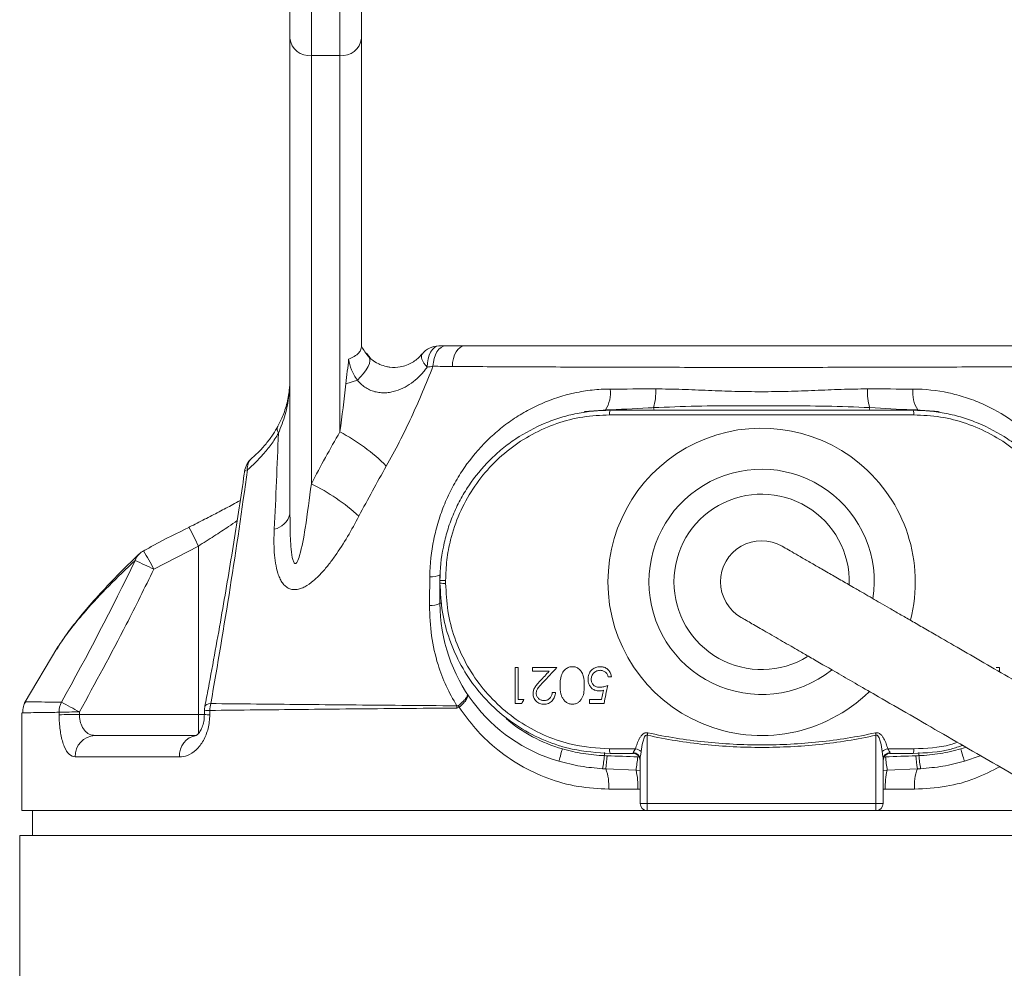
# Model space of a CAD drawing. Header units: millimetres. Extents: x 337 to 688, y 82 to 1036.
# Tile 2 of 5: x 431 to 569, y 515 to 648. Entities that reach past the tile are written whole.
import ezdxf

# ---------------------------------------------------------------- set-up
doc = ezdxf.new("R2010")
doc.units = ezdxf.units.MM

msp = doc.modelspace()

# ---------------------------------------------------------------- linework, layer by layer
at = {"color": 7, "linetype": 'Continuous', "lineweight": 15}
for p, q in [((468.98, 645.49), (468.98, 715.68)), ((478.98, 715.68), (478.98, 645.49)), ((471.98, 713.26), (471.98, 643.07)), ((475.98, 643.07), (475.98, 713.26)), ((468.98, 578.89), (468.98, 645.49)), ((478.98, 645.49), (478.98, 602.29)), ((475.98, 643.07), (471.98, 643.07)), ((471.98, 643.07), (471.98, 583.18)), ((475.98, 590.43), (475.98, 643.07)), ((480.19, 600.77), (479.68, 601.42)), ((476.82, 597.17), (478.42, 597.68)), ((510.15, 593.28), (512.81, 593.49)), ((512.81, 593.49), (513.13, 593.5)), ((556.28, 592.81), (513.69, 592.81)), ((513.78, 593.45), (556.18, 593.45)), ((556.83, 593.5), (557.16, 593.49)), ((557.16, 593.49), (559.81, 593.28)), ((468.98, 578.89), (469, 578.17)), ((456.17, 574.45), (449.94, 571.22)), ((456.17, 574.45), (456.17, 550.9)), ((489.98, 569.65), (489.98, 570.45)), ((489.98, 566.45), (489.98, 569.25)), ((436.51, 560.34), (431.8, 552.45)), ((436.69, 560.57), (436.33, 560.03)), ((436.54, 560.32), (436.35, 560.01)), ((500.5, 557.45), (500.94, 557.45)), ((502.93, 557.45), (506.33, 557.45)), ((505.26, 556.94), (502.93, 556.94)), ((567.8, 557.45), (568.25, 557.45)), ((568.25, 557.45), (568.25, 556.88)), ((513.96, 556.17), (513.51, 556.17)), ((505.69, 553.99), (506.14, 553.99)), ((512.58, 552.97), (512.85, 554.28)), ((431.94, 552.67), (432.01, 552.67)), ((501.42, 552.45), (500.5, 552.45)), ((500.94, 552.97), (501.71, 552.97)), ((510.88, 552.97), (512.58, 552.97)), ((512.93, 552.45), (510.88, 552.45)), ((431.48, 551.12), (431.48, 537.45)), ((457.03, 551.49), (457.02, 550.88)), ((439.53, 550.9), (456.17, 550.9)), ((441.72, 547.95), (455.92, 547.95)), ((518.98, 548), (518.98, 538.45)), ((550.98, 538.45), (550.98, 548)), ((513.69, 546.09), (517.35, 546.09)), ((552.62, 546.09), (556.28, 546.09)), ((453.56, 544.95), (438.94, 544.95)), ((516.98, 545.45), (513.78, 545.45)), ((517.98, 538.45), (517.98, 544.65)), ((551.98, 544.65), (551.98, 538.45)), ((556.18, 545.45), (552.98, 545.45)), ((565.54, 545.1), (563.36, 544.35)), ((513.18, 543.29), (512.73, 543.31)), ((517.41, 543.08), (513.18, 543.29)), ((556.78, 543.29), (552.55, 543.08)), ((557.23, 543.31), (556.78, 543.29)), ((517.67, 540.45), (513.6, 540.45)), ((556.36, 540.45), (552.29, 540.45)), ((518.98, 537.45), (431.48, 537.45)), ((432.98, 537.45), (432.98, 533.95)), ((517.98, 538.45), (518.98, 538.45)), ((518.98, 538.45), (550.98, 538.45)), ((518.98, 537.45), (518.98, 538.45)), ((550.98, 537.45), (518.98, 537.45)), ((550.98, 538.45), (551.98, 538.45)), ((550.98, 537.45), (550.98, 538.45)), ((578.97, 537.45), (550.98, 537.45)), ((431.17, 533.95), (431.17, 422.45)), ((585.02, 533.95), (431.17, 533.95))]:
    msp.add_line(p, q, dxfattribs=at)
at = {"color": 8, "linetype": 'Continuous', "lineweight": 15}
for p, q in [((489.98, 566.45), (490.22, 566.45)), ((456.17, 550.9), (457.02, 550.9)), ((456.17, 550.9), (456.17, 548.19)), ((512.98, 545.14), (512.98, 545.56)), ((556.98, 545.56), (556.98, 545.14)), ((562.86, 546.08), (563.52, 546.28)), ((517.98, 543.07), (517.41, 543.08)), ((552.55, 543.08), (551.98, 543.07)), ((517.98, 540.46), (517.67, 540.45)), ((552.29, 540.45), (551.98, 540.46))]:
    msp.add_line(p, q, dxfattribs=at)
at = {"color": 7, "linetype": 'Continuous', "lineweight": 15, "flags": 128}
for points in [[(488.18, 599.49), (488.21, 600.07), (488.31, 600.63), (488.46, 601.14), (488.66, 601.59), (488.91, 601.96), (489.19, 602.23), (489.49, 602.4), (489.81, 602.45)], [(489, 599.61), (489.05, 600.17), (489.16, 600.71), (489.33, 601.2), (489.56, 601.63), (489.83, 601.98), (490.14, 602.24), (490.47, 602.4), (490.81, 602.45)], [(491.71, 599.59), (491.75, 600.15), (491.86, 600.69), (492.02, 601.19), (492.23, 601.62), (492.49, 601.97), (492.78, 602.24), (493.09, 602.4), (493.41, 602.45)], [(480.03, 600.91), (480.16, 600.69), (480.18, 600.38), (480.1, 600), (479.92, 599.56), (479.65, 599.09), (479.29, 598.6), (478.88, 598.12), (478.42, 597.68)], [(488.18, 599.49), (487.94, 599.78), (487.74, 600.06), (487.58, 600.33), (487.46, 600.58), (487.39, 600.81), (487.37, 601.02), (487.4, 601.19), (487.47, 601.33)], [(518.98, 548), (518.99, 548.05), (519, 548.09), (519.01, 548.13), (519.02, 548.17), (519.03, 548.21), (519.04, 548.25), (519.05, 548.29), (519.06, 548.33)], [(550.98, 548), (550.97, 548.05), (550.96, 548.09), (550.95, 548.13), (550.95, 548.17), (550.94, 548.21), (550.93, 548.25), (550.92, 548.29), (550.91, 548.33)], [(506.61, 544.35), (506.62, 544.38), (506.64, 544.47), (506.69, 544.62), (506.74, 544.82), (506.82, 545.08), (506.9, 545.38), (507, 545.71), (507.11, 546.08)], [(562.86, 546.08), (562.96, 545.71), (563.06, 545.38), (563.15, 545.08), (563.22, 544.82), (563.28, 544.62), (563.32, 544.47), (563.35, 544.38), (563.36, 544.35)]]:
    msp.add_lwpolyline(points, dxfattribs=at)
at = {"color": 8, "linetype": 'Continuous', "lineweight": 15, "flags": 128}
for points in [[(463.03, 585.13), (462.86, 585.08), (462.74, 585.02), (462.66, 584.95), (462.64, 584.89)], [(457.08, 552.02), (457.1, 552.09), (457.2, 552.2), (457.37, 552.29), (457.61, 552.37), (457.9, 552.42)]]:
    msp.add_lwpolyline(points, dxfattribs=at)
at = {"color": 7, "linetype": 'Continuous', "lineweight": 15}
for centre, radius, start, end in [((471.72, 645.81), 2.76, 186.723, 275.4267), ((476.24, 645.81), 2.76, 264.5733, 353.277), ((489.81, 599.45), 3, 90, 141.3178), ((509.4, 595.91), 4.44, 327.1504, 6.6475), ((511.04, 596.16), 9.13, 345.1695, 1.7377), ((558.92, 596.16), 9.13, 178.2623, 194.8305), ((560.56, 595.91), 4.44, 173.3525, 212.8496), ((515.07, 592.93), 1.39, 157.9241, 184.9189), ((554.9, 592.93), 1.39, 355.0811, 22.0759), ((463.44, 566.73), 26.82, 44.8213, 62.1206), ((534.98, 569.45), 21.5, 345.6048, 180), ((465.61, 584.46), 3, 131.7566, 171.7848), ((458.69, 556.51), 29.8, 47.9644, 63.5058), ((466.19, 579.65), 2.89, 281.9434, 344.8436), ((534.98, 569.45), 5.75, 60, 240.087), ((449.32, 571.82), 2.09, 133.9792, 162.9764), ((449.94, 571.16), 3, 118.5885, 133.7329), ((416.79, 503.51), 75.38, 63.914, 66.1127), ((488.77, 572.84), 2.68, 265.2644, 296.836), ((490.6, 512.5), 57.16, 89.8314, 90.6228), ((490.6, 626.4), 57.16, 269.3772, 270.1686), ((534.98, 569.45), 21.5, 180, 314.3545), ((488.74, 568.8), 2.66, 265.0448, 297.893), ((512.98, 566.45), 23, 180, 253.9123), ((439.8, 551.21), 3.12, 153.2439, 180.1332), ((398.89, 479.17), 82.74, 60.5858, 62.5661), ((439.53, 473.72), 77.53, 89.9991, 92.1053), ((460.03, 551.46), 3, 169.2233, 179.2986), ((461.72, 551.49), 3.93, 166.257, 180.3911), ((499.56, 551.84), 7.24, 177.8779, 180.3605), ((499.34, 556.47), 8.09, 212.6224, 214.3607), ((439.53, 473.32), 77.58, 90.0004, 92.1052), ((441.83, 545.06), 2.9, 92.2193, 182.0594), ((456.28, 545.24), 2.74, 97.6253, 185.9916), ((515.07, 545.97), 1.39, 175.0811, 202.0759), ((517.03, 544.6), 0.951, 2.9482, 90.7714), ((516.98, 544.28), 1.85, 51.8123, 78.5591), ((552.98, 544.28), 1.85, 101.4409, 128.1877), ((552.93, 544.6), 0.951, 89.2286, 177.0518), ((554.9, 545.97), 1.39, 337.9241, 4.9189), ((488.12, 547.59), 24.98, 350.1353, 354.3653), ((480.9, 547.78), 32.59, 352.0843, 355.3265), ((516.98, 544.45), 1, 0, 90), ((468.89, 550.27), 49.05, 351.577, 353.7835), ((552.98, 544.45), 1, 90, 180), ((601.08, 550.27), 49.05, 186.2165, 188.423), ((589.06, 547.78), 32.59, 184.6735, 187.9157), ((581.84, 547.59), 24.98, 185.6347, 189.8647), ((506.58, 540.87), 7.03, 356.6119, 20.14), ((507.21, 540.74), 10.47, 358.4043, 12.9236), ((562.75, 540.74), 10.47, 167.0764, 181.5957), ((563.38, 540.87), 7.03, 159.86, 183.3881), ((518.98, 538.45), 1, 180, 270), ((550.98, 538.45), 1, 270, 360)]:
    msp.add_arc(centre, radius, start, end, dxfattribs=at)
at = {"color": 8, "linetype": 'Continuous', "lineweight": 15}
for centre, radius, start, end in [((501.87, 590.56), 18.29, 9.0988, 10.2812), ((568.1, 590.56), 18.29, 169.7188, 170.9012), ((468.24, 590.83), 1.03, 158.0886, 213.59), ((464.94, 585.31), 1.92, 133.3927, 185.4698), ((534.98, 569.45), 15.76, 351.4248, 180), ((534.98, 569.45), 12.27, 358.3384, 180), ((381.01, 538.19), 83.46, 25.754, 27.7815), ((381.44, 534.82), 77.57, 27.9828, 30.1648), ((534.98, 569.45), 15.76, 180, 308.3552), ((534.98, 569.45), 12.27, 180, 301.6519), ((457.73, 558.06), 6.61, 263.9307, 270.5544), ((457.77, 558.53), 7.68, 264.3681, 270.0609), ((512.98, 566.45), 21.2, 229.5685, 253.9123)]:
    msp.add_arc(centre, radius, start, end, dxfattribs=at)
at = {"color": 7, "linetype": 'Continuous', "lineweight": 15}
for centre, major_axis, ratio, start_param, end_param in [((534.98, 2352.56), (0, 5757.64), 0.017976, 1.889004, 1.889068), ((534.98, 2352.61), (0, 5757.64), 0.017455, 1.889004, 1.889068), ((534.98, 2352.56), (89.64, 5757.64), 0.008986, 1.889096, 1.889208)]:
    msp.add_ellipse(centre, major_axis=major_axis, ratio=ratio, start_param=start_param, end_param=end_param, dxfattribs=at)
for points, knots in [([(477.2, 600.62), (477.21, 600.62), (477.34, 600.67), (477.76, 600.84), (478.37, 601.21), (478.88, 601.74), (478.95, 602.11), (478.98, 602.29)], [0, 0, 0, 0, 0.006065, 0.1243117, 0.418184, 0.7090307, 1, 1, 1, 1]), ([(478.98, 602.45), (479, 602.42), (479.23, 601.89), (479.65, 601.38), (480.03, 600.91)], [0, 0, 0, 0, 0.069112, 1, 1, 1, 1]), ([(478.98, 602.29), (478.98, 602.35), (478.98, 602.44), (478.98, 602.45), (478.98, 602.45)], [0, 0, 0, 0, 0.6081107, 1, 1, 1, 1]), ([(493.41, 602.45), (496.47, 602.45), (499.65, 602.45), (506.23, 602.45), (509.64, 602.45), (514.93, 602.45), (516.73, 602.45), (520.33, 602.45), (522.14, 602.45), (527.58, 602.45), (531.23, 602.45), (535.83, 602.45), (536.76, 602.45), (538.61, 602.45), (539.53, 602.45), (542.31, 602.45), (544.14, 602.45), (549.6, 602.45), (553.17, 602.45), (558.43, 602.45), (560.16, 602.45), (562.74, 602.45), (563.6, 602.45), (565.3, 602.45), (566.14, 602.45), (570.3, 602.45), (573.5, 602.45), (576.55, 602.45)], [0, 0, 0, 0, 0.125, 0.125, 0.25, 0.25, 0.3125, 0.3125, 0.375, 0.375, 0.5, 0.5, 0.53125, 0.53125, 0.5625, 0.5625, 0.625, 0.625, 0.75, 0.75, 0.8125, 0.8125, 0.84375, 0.84375, 0.875, 0.875, 1, 1, 1, 1]), ([(480.03, 600.91), (480.18, 600.78), (480.54, 600.44), (481.08, 600.09), (481.77, 599.77), (482.34, 599.59), (483.32, 599.42), (484.64, 599.48), (486.08, 600.03), (487.02, 600.78), (487.42, 601.27), (487.47, 601.33)], [0, 0, 0, 0, 0.073884, 0.182967, 0.212047, 0.315535, 0.368941, 0.532039, 0.765653, 0.96987, 1, 1, 1, 1]), ([(478.42, 597.68), (478.07, 598.13), (477.81, 598.6), (477.42, 599.59), (477.29, 600.1), (477.2, 600.62)], [0, 0, 0, 0, 0.5, 0.5, 1, 1, 1, 1]), ([(488.18, 599.49), (488.04, 599.3), (487.9, 599.11), (487.6, 598.74), (487.44, 598.56), (486.96, 598.05), (486.62, 597.74), (485.89, 597.17), (485.5, 596.92), (484.67, 596.47), (484.24, 596.29), (483.55, 596.09), (483.32, 596.03), (482.84, 595.94), (482.6, 595.91), (482.1, 595.89), (481.85, 595.9), (481.35, 595.95), (481.1, 595.99), (480.6, 596.12), (480.36, 596.21), (479.9, 596.42), (479.68, 596.54), (479.27, 596.82), (479.08, 596.98), (478.73, 597.31), (478.57, 597.49), (478.42, 597.68)], [0, 0, 0, 0, 0.0625, 0.0625, 0.125, 0.125, 0.25, 0.25, 0.375, 0.375, 0.5, 0.5, 0.5625, 0.5625, 0.625, 0.625, 0.6875, 0.6875, 0.75, 0.75, 0.8125, 0.8125, 0.875, 0.875, 0.9375, 0.9375, 1, 1, 1, 1]), ([(489, 599.61), (488.06, 597.19), (487.05, 594.81), (485.43, 591.31), (484.87, 590.15), (483.7, 587.87), (483.1, 586.74), (482.46, 585.63)], [0, 0, 0, 0, 0.5, 0.5, 0.75, 0.75, 1, 1, 1, 1]), ([(578.26, 599.59), (576.67, 599.57), (575.04, 599.56), (571.71, 599.54), (570.01, 599.54), (567.41, 599.52), (566.54, 599.52), (564.77, 599.51), (563.87, 599.51), (561.19, 599.5), (559.38, 599.49), (553.91, 599.47), (550.19, 599.47), (544.51, 599.46), (542.6, 599.46), (539.71, 599.45), (538.75, 599.45), (536.82, 599.45), (535.86, 599.45), (531.07, 599.45), (527.27, 599.46), (521.6, 599.46), (519.72, 599.47), (515.98, 599.48), (514.1, 599.48), (508.6, 599.5), (505.05, 599.51), (498.19, 599.54), (494.89, 599.56), (491.71, 599.59)], [0, 0, 0, 0, 0.0625, 0.0625, 0.125, 0.125, 0.15625, 0.15625, 0.1875, 0.1875, 0.25, 0.25, 0.375, 0.375, 0.4375, 0.4375, 0.46875, 0.46875, 0.5, 0.5, 0.625, 0.625, 0.6875, 0.6875, 0.75, 0.75, 0.875, 0.875, 1, 1, 1, 1]), ([(468.98, 597.89), (468.98, 597.54), (468.95, 596.5), (468.68, 594.77), (468.13, 592.87), (467.54, 591.73), (467.28, 591.22)], [0, 0, 0, 0, 0.149489, 0.456424, 0.757981, 1, 1, 1, 1]), ([(468.98, 597.89), (468.98, 597.88), (468.98, 597.08), (468.87, 595.4), (468.41, 592.82), (467.73, 591.12), (467.38, 590.27)], [0, 0, 0, 0, 0.002701, 0.30588, 0.649477, 1, 1, 1, 1]), ([(488.55, 570.17), (488.57, 571.93), (488.76, 573.67), (489.2, 575.8), (489.3, 576.23), (489.51, 577.08), (489.63, 577.51), (490.02, 578.76), (490.31, 579.58), (490.97, 581.17), (491.34, 581.95), (492.14, 583.46), (492.57, 584.19), (493.97, 586.32), (495.01, 587.61), (496.74, 589.39), (497.34, 589.96), (498.59, 591.02), (499.24, 591.52), (500.57, 592.45), (501.26, 592.88), (502.68, 593.68), (503.41, 594.05), (505.67, 595.03), (507.22, 595.54), (509.63, 596.06), (510.45, 596.19), (512.11, 596.37), (512.96, 596.42), (513.81, 596.42)], [0, 0, 0, 0, 0.125, 0.125, 0.15625, 0.15625, 0.1875, 0.1875, 0.25, 0.25, 0.3125, 0.3125, 0.375, 0.375, 0.5, 0.5, 0.5625, 0.5625, 0.625, 0.625, 0.6875, 0.6875, 0.75, 0.75, 0.875, 0.875, 0.9375, 0.9375, 1, 1, 1, 1]), ([(520.17, 596.44), (521.39, 596.44), (522.62, 596.41), (525.07, 596.33), (526.3, 596.28), (528.77, 596.18), (530.01, 596.13), (532.49, 596.07), (533.73, 596.05), (536.22, 596.05), (537.46, 596.07), (539.94, 596.13), (541.18, 596.18), (543.65, 596.28), (544.89, 596.33), (547.35, 596.41), (548.57, 596.44), (549.8, 596.44)], [0, 0, 0, 0, 0.125, 0.125, 0.25, 0.25, 0.375, 0.375, 0.5, 0.5, 0.625, 0.625, 0.75, 0.75, 0.875, 0.875, 1, 1, 1, 1]), ([(556.16, 596.42), (557.86, 596.42), (559.51, 596.23), (561.92, 595.72), (562.71, 595.5), (564.27, 595), (565.05, 594.71), (567.3, 593.72), (568.71, 592.92), (570.71, 591.53), (571.36, 591.03), (572.62, 589.96), (573.22, 589.4), (574.94, 587.63), (575.98, 586.34), (577.37, 584.24), (577.8, 583.51), (578.61, 581.98), (578.98, 581.2), (579.64, 579.61), (579.93, 578.8), (580.32, 577.55), (580.44, 577.12), (580.66, 576.27), (580.76, 575.84), (581.2, 573.68), (581.39, 571.94), (581.41, 570.17)], [0, 0, 0, 0, 0.125, 0.125, 0.1875, 0.1875, 0.25, 0.25, 0.375, 0.375, 0.4375, 0.4375, 0.5, 0.5, 0.625, 0.625, 0.6875, 0.6875, 0.75, 0.75, 0.8125, 0.8125, 0.84375, 0.84375, 0.875, 0.875, 1, 1, 1, 1]), ([(513.13, 593.5), (515.12, 593.58), (517.36, 593.67), (519.61, 593.81), (519.87, 593.82)], [0, 0, 0, 0, 0.885128, 1, 1, 1, 1]), ([(519.87, 593.82), (521.86, 593.9), (527.87, 594.14), (535.95, 594.03), (544.03, 594.08), (548.08, 593.91), (550.1, 593.82)], [0, 0, 0, 0, 0.198298, 0.597956, 0.799005, 1, 1, 1, 1]), ([(550.1, 593.82), (552.09, 593.71), (554.33, 593.57), (556.58, 593.51), (556.83, 593.5)], [0, 0, 0, 0, 0.884949, 1, 1, 1, 1]), ([(489.98, 569.65), (489.98, 571.23), (490.14, 572.78), (490.6, 575.08), (490.79, 575.85), (491.24, 577.34), (491.51, 578.07), (492.1, 579.5), (492.43, 580.2), (493.17, 581.57), (493.57, 582.24), (494.88, 584.19), (495.86, 585.39), (497.51, 587.03), (498.08, 587.56), (498.99, 588.3), (499.3, 588.54), (499.93, 589.01), (500.25, 589.23), (501.87, 590.31), (503.24, 591.05), (505.04, 591.79), (505.4, 591.93), (506.14, 592.2), (506.52, 592.32), (507.64, 592.66), (508.39, 592.85), (510.67, 593.3), (512.22, 593.45), (513.78, 593.45)], [0, 0, 0, 0, 0.125, 0.125, 0.1875, 0.1875, 0.25, 0.25, 0.3125, 0.3125, 0.375, 0.375, 0.5, 0.5, 0.5625, 0.5625, 0.59375, 0.59375, 0.625, 0.625, 0.75, 0.75, 0.78125, 0.78125, 0.8125, 0.8125, 0.875, 0.875, 1, 1, 1, 1]), ([(513.69, 592.81), (512.44, 592.75), (509.94, 592.63), (506.28, 591.67), (502.83, 590.16), (499.65, 588.09), (496.85, 585.51), (494.48, 582.47), (492.63, 579.06), (491.48, 575.68), (490.87, 572.52), (490.81, 570.61), (490.77, 569.66)], [0, 0, 0, 0, 0.103749, 0.207498, 0.311449, 0.415417, 0.520768, 0.62613, 0.733962, 0.841792, 0.920897, 1, 1, 1, 1]), ([(556.18, 593.45), (557.75, 593.45), (559.29, 593.3), (561.57, 592.85), (562.33, 592.66), (563.45, 592.32), (563.82, 592.2), (564.56, 591.93), (564.93, 591.79), (566.73, 591.05), (568.1, 590.31), (569.72, 589.23), (570.04, 589.01), (570.67, 588.54), (570.98, 588.3), (571.88, 587.56), (572.46, 587.03), (574.1, 585.39), (575.09, 584.19), (576.4, 582.24), (576.8, 581.57), (577.53, 580.2), (577.86, 579.5), (578.46, 578.07), (578.72, 577.34), (579.18, 575.85), (579.37, 575.08), (579.83, 572.78), (579.98, 571.23), (579.98, 569.65)], [0, 0, 0, 0, 0.125, 0.125, 0.1875, 0.1875, 0.21875, 0.21875, 0.25, 0.25, 0.375, 0.375, 0.40625, 0.40625, 0.4375, 0.4375, 0.5, 0.5, 0.625, 0.625, 0.6875, 0.6875, 0.75, 0.75, 0.8125, 0.8125, 0.875, 0.875, 1, 1, 1, 1]), ([(579.19, 569.66), (579.16, 570.61), (579.09, 572.52), (578.48, 575.68), (577.33, 579.06), (575.49, 582.47), (573.12, 585.51), (570.32, 588.09), (567.14, 590.16), (563.68, 591.67), (560.02, 592.63), (557.53, 592.75), (556.28, 592.81)], [0, 0, 0, 0, 0.0791034, 0.1582076, 0.2660382, 0.3738704, 0.4792317, 0.5845832, 0.6885511, 0.792502, 0.896251, 1, 1, 1, 1]), ([(467.29, 591.2), (467.08, 590.84), (466.6, 589.99), (465.73, 588.84), (464.71, 587.69), (463.99, 587.04), (463.62, 586.71)], [0, 0, 0, 0, 0.186297, 0.430052, 0.70894, 1, 1, 1, 1]), ([(467.38, 590.27), (467.06, 589.7), (466.71, 589.17), (465.99, 588.18), (465.62, 587.73), (464.52, 586.47), (463.77, 585.76), (463.03, 585.13)], [0, 0, 0, 0, 0.25, 0.25, 0.5, 0.5, 1, 1, 1, 1]), ([(462.64, 584.89), (462.62, 584.78), (462.16, 581.47), (461.13, 574.87), (459.45, 564.87), (458.08, 557.21), (457.24, 552.88), (457.07, 552.03)], [0, 0, 0, 0, 0.009479, 0.297475, 0.598164, 0.921293, 1, 1, 1, 1]), ([(463.03, 585.13), (462.29, 579.6), (461.48, 574.12), (459.76, 563.22), (458.86, 557.81), (457.9, 552.42)], [0, 0, 0, 0, 0.5, 0.5, 1, 1, 1, 1]), ([(462.02, 580.84), (461.68, 580.65), (460.74, 580.13), (459.07, 579.24), (457.04, 578.19), (455.61, 577.47), (454.88, 577.11), (454.84, 577.09)], [0, 0, 0, 0, 0.159872, 0.430329, 0.70699, 0.987239, 1, 1, 1, 1]), ([(478.64, 578.65), (478.13, 577.68), (477.6, 576.72), (476.49, 574.86), (475.91, 573.95), (474.99, 572.64), (474.68, 572.22), (474.02, 571.39), (473.68, 570.99), (472.98, 570.24), (472.62, 569.89), (471.87, 569.26), (471.47, 568.98), (470.87, 568.66), (470.67, 568.57), (470.26, 568.43), (470.06, 568.39), (469.65, 568.35), (469.45, 568.35), (469.07, 568.43), (468.89, 568.49), (468.56, 568.68), (468.4, 568.8), (468.11, 569.08), (467.98, 569.24), (467.75, 569.6), (467.64, 569.79), (467.46, 570.2), (467.37, 570.42), (467.15, 571.09), (467.05, 571.56), (466.89, 572.56), (466.83, 573.07), (466.73, 574.64), (466.74, 575.72), (466.79, 576.82)], [0, 0, 0, 0, 0.125, 0.125, 0.25, 0.25, 0.3125, 0.3125, 0.375, 0.375, 0.4375, 0.4375, 0.5, 0.5, 0.53125, 0.53125, 0.5625, 0.5625, 0.59375, 0.59375, 0.625, 0.625, 0.65625, 0.65625, 0.6875, 0.6875, 0.71875, 0.71875, 0.75, 0.75, 0.8125, 0.8125, 0.875, 0.875, 1, 1, 1, 1]), ([(454.86, 577.07), (453.2, 576.26), (451.06, 575.22), (448.99, 574.04), (448.52, 573.78)], [0, 0, 0, 0, 0.772042, 1, 1, 1, 1]), ([(447.86, 573.3), (447.47, 572.94), (446.02, 571.58), (443.8, 569.3), (441.27, 566.55), (439.22, 564.09), (437.8, 562.27), (437.17, 561.3), (437, 561.04)], [0, 0, 0, 0, 0.085757, 0.324244, 0.543871, 0.747908, 0.931241, 1, 1, 1, 1]), ([(605.67, 535.28), (603.4, 536.59), (599.16, 539.04), (593.28, 542.43), (588.34, 545.28), (584.31, 547.61), (580.95, 549.55), (577.93, 551.29), (573.23, 554.01), (566.93, 557.65), (561.29, 560.9), (557.74, 562.95), (555.96, 563.98), (554.34, 564.91), (552.9, 565.75), (551.61, 566.49), (550.4, 567.19), (549.14, 567.92), (547.63, 568.79), (545.91, 569.78), (544.12, 570.82), (542.43, 571.79), (540.94, 572.65), (539.7, 573.37), (538.69, 573.95), (538.14, 574.27), (537.86, 574.43)], [0, 0, 0, 0, 0.062475, 0.116763, 0.162869, 0.200798, 0.230969, 0.259524, 0.288504, 0.370176, 0.452627, 0.476037, 0.49843, 0.519486, 0.539198, 0.557563, 0.574582, 0.593456, 0.617571, 0.651546, 0.69241, 0.74023, 0.795001, 0.856556, 0.924862, 1, 1, 1, 1]), ([(449.94, 571.22), (448.67, 568.63), (445.36, 561.89), (441.75, 555.31), (439.53, 551.25)], [0, 0, 0, 0, 0.383402, 1, 1, 1, 1]), ([(513.78, 545.45), (511.99, 545.57), (508.89, 545.77), (504.62, 547.17), (501.06, 549), (497.82, 551.45), (495.08, 554.36), (492.84, 557.71), (491.22, 561.34), (490.18, 565.24), (490.05, 567.9), (489.98, 569.25)], [0, 0, 0, 0, 0.143724, 0.249316, 0.358121, 0.464062, 0.573105, 0.678302, 0.7865, 0.891718, 1, 1, 1, 1]), ([(490.77, 569.25), (490.84, 567.95), (490.96, 565.36), (491.95, 561.59), (493.52, 558.04), (495.65, 554.79), (498.31, 551.94), (501.4, 549.57), (504.85, 547.78), (508.95, 546.4), (511.96, 546.2), (513.69, 546.09)], [0, 0, 0, 0, 0.107269, 0.21454, 0.321558, 0.428576, 0.536036, 0.643482, 0.750273, 0.857047, 1, 1, 1, 1]), ([(492.33, 552.11), (491.81, 553.02), (490.77, 554.85), (489.56, 558.12), (488.65, 561.89), (488.56, 564.72), (488.51, 566.15)], [0, 0, 0, 0, 0.21726, 0.437747, 0.714748, 1, 1, 1, 1]), ([(532.11, 564.47), (532.34, 564.34), (532.8, 564.07), (533.57, 563.63), (534.47, 563.11), (535.5, 562.52), (536.63, 561.86), (537.82, 561.18), (538.99, 560.5), (540.26, 559.77), (541.72, 558.92), (543.58, 557.85), (545.8, 556.57), (548.39, 555.07), (551.68, 553.17), (555.67, 550.87), (560.3, 548.2), (564.97, 545.5), (569.05, 543.14), (572.81, 540.97), (576.56, 538.81), (581.16, 536.15), (586.63, 532.99), (592.98, 529.33), (597.52, 526.71), (599.92, 525.32)], [0, 0, 0, 0, 0.062133, 0.118852, 0.17019, 0.216187, 0.256775, 0.291881, 0.321501, 0.345659, 0.375853, 0.40732, 0.441502, 0.478325, 0.515922, 0.568505, 0.620521, 0.669451, 0.715185, 0.743961, 0.78022, 0.823948, 0.875147, 0.933829, 1, 1, 1, 1]), ([(500.5, 552.45), (500.5, 553.28), (500.5, 554.11), (500.5, 555.78), (500.5, 556.61), (500.5, 557.45)], [0, 0, 0, 0, 0.5, 0.5, 1, 1, 1, 1]), ([(500.94, 557.45), (500.94, 556.7), (500.94, 555.95), (500.94, 554.45), (500.94, 553.7), (500.94, 552.97)], [0, 0, 0, 0, 0.5, 0.5, 1, 1, 1, 1]), ([(502.93, 556.94), (502.93, 557.08), (502.93, 557.25), (502.93, 557.42), (502.93, 557.45)], [0, 0, 0, 0, 0.805733, 1, 1, 1, 1]), ([(506.78, 554.95), (506.79, 555.42), (506.82, 556.12), (507.21, 556.93), (507.64, 557.35), (508.09, 557.55), (508.39, 557.57), (508.5, 557.58)], [0, 0, 0, 0, 0.390096, 0.596509, 0.749331, 0.90242, 1, 1, 1, 1]), ([(508.5, 557.58), (508.67, 557.57), (509, 557.54), (509.44, 557.28), (509.81, 556.86), (510.15, 556.08), (510.16, 555.4), (510.17, 554.95)], [0, 0, 0, 0, 0.141103, 0.283102, 0.415277, 0.614603, 1, 1, 1, 1]), ([(510.69, 555.82), (510.71, 556.05), (510.76, 556.51), (511.12, 557.09), (511.63, 557.45), (512.09, 557.57), (512.35, 557.58), (512.43, 557.58)], [0, 0, 0, 0, 0.250061, 0.50168, 0.722574, 0.911285, 1, 1, 1, 1]), ([(512.41, 557.07), (512.32, 557.07), (512.24, 557.06), (512.07, 557.03), (511.99, 557.01), (511.76, 556.91), (511.62, 556.81), (511.44, 556.64), (511.39, 556.58), (511.3, 556.44), (511.26, 556.36), (511.19, 556.21), (511.17, 556.13), (511.14, 555.97), (511.14, 555.88), (511.14, 555.8)], [0, 0, 0, 0, 0.125, 0.125, 0.25, 0.25, 0.5, 0.5, 0.625, 0.625, 0.75, 0.75, 0.875, 0.875, 1, 1, 1, 1]), ([(513.51, 556.17), (513.49, 556.23), (513.48, 556.3), (513.44, 556.42), (513.41, 556.47), (513.35, 556.59), (513.31, 556.64), (513.23, 556.74), (513.18, 556.78), (513.02, 556.9), (512.91, 556.96), (512.72, 557.03), (512.66, 557.04), (512.53, 557.06), (512.47, 557.07), (512.41, 557.07)], [0, 0, 0, 0, 0.125, 0.125, 0.25, 0.25, 0.375, 0.375, 0.5, 0.5, 0.75, 0.75, 0.875, 0.875, 1, 1, 1, 1]), ([(512.43, 557.58), (512.61, 557.57), (512.96, 557.54), (513.41, 557.27), (513.74, 556.88), (513.9, 556.5), (513.94, 556.25), (513.96, 556.17)], [0, 0, 0, 0, 0.230396, 0.462887, 0.663799, 0.892901, 1, 1, 1, 1]), ([(503, 553.81), (503, 553.9), (503, 553.99), (503.03, 554.16), (503.05, 554.24), (503.11, 554.41), (503.14, 554.49), (503.23, 554.65), (503.27, 554.72), (503.42, 554.94), (503.54, 555.08), (503.77, 555.35), (503.89, 555.47), (504.01, 555.6)], [0, 0, 0, 0, 0.125, 0.125, 0.25, 0.25, 0.375, 0.375, 0.5, 0.5, 0.75, 0.75, 1, 1, 1, 1]), ([(504.39, 555.38), (504.18, 555.16), (503.96, 554.93), (503.68, 554.57), (503.59, 554.44), (503.5, 554.23), (503.48, 554.15), (503.45, 554.01), (503.45, 553.93), (503.44, 553.85)], [0, 0, 0, 0, 0.5, 0.5, 0.75, 0.75, 0.875, 0.875, 1, 1, 1, 1]), ([(512.26, 554.18), (512.07, 554.2), (511.72, 554.23), (511.27, 554.48), (510.94, 554.84), (510.72, 555.3), (510.7, 555.65), (510.69, 555.82)], [0, 0, 0, 0, 0.221526, 0.406138, 0.590225, 0.794116, 1, 1, 1, 1]), ([(511.14, 555.8), (511.14, 555.72), (511.14, 555.65), (511.17, 555.5), (511.19, 555.43), (511.25, 555.29), (511.28, 555.22), (511.37, 555.1), (511.42, 555.04), (511.6, 554.88), (511.74, 554.81), (511.96, 554.74), (512.03, 554.72), (512.19, 554.7), (512.26, 554.7), (512.34, 554.7)], [0, 0, 0, 0, 0.125, 0.125, 0.25, 0.25, 0.375, 0.375, 0.5, 0.5, 0.75, 0.75, 0.875, 0.875, 1, 1, 1, 1]), ([(503.44, 553.85), (503.45, 553.78), (503.45, 553.72), (503.48, 553.58), (503.5, 553.52), (503.58, 553.33), (503.67, 553.22), (503.87, 553.03), (503.99, 552.95), (504.19, 552.88), (504.25, 552.87), (504.39, 552.84), (504.46, 552.84), (504.53, 552.84)], [0, 0, 0, 0, 0.125, 0.125, 0.25, 0.25, 0.5, 0.5, 0.75, 0.75, 0.875, 0.875, 1, 1, 1, 1]), ([(506.14, 553.99), (506.13, 553.88), (506.12, 553.77), (506.08, 553.56), (506.06, 553.46), (505.98, 553.26), (505.93, 553.16), (505.82, 552.98), (505.75, 552.9), (505.6, 552.74), (505.52, 552.67), (505.35, 552.54), (505.25, 552.49), (505.05, 552.41), (504.94, 552.37), (504.78, 552.34), (504.73, 552.34), (504.62, 552.33), (504.56, 552.33), (504.51, 552.32)], [0, 0, 0, 0, 0.125, 0.125, 0.25, 0.25, 0.375, 0.375, 0.5, 0.5, 0.625, 0.625, 0.75, 0.75, 0.875, 0.875, 0.9375, 0.9375, 1, 1, 1, 1]), ([(504.53, 552.84), (504.61, 552.84), (504.68, 552.84), (504.83, 552.87), (504.91, 552.89), (505.12, 552.97), (505.25, 553.06), (505.46, 553.28), (505.54, 553.41), (505.62, 553.62), (505.64, 553.69), (505.67, 553.84), (505.68, 553.91), (505.69, 553.99)], [0, 0, 0, 0, 0.125, 0.125, 0.25, 0.25, 0.5, 0.5, 0.75, 0.75, 0.875, 0.875, 1, 1, 1, 1]), ([(508.5, 552.32), (508.43, 552.33), (508.35, 552.33), (508.21, 552.35), (508.13, 552.37), (507.92, 552.43), (507.78, 552.5), (507.6, 552.62), (507.54, 552.67), (507.43, 552.77), (507.38, 552.83), (507.24, 553), (507.16, 553.12), (507.03, 553.39), (506.97, 553.52), (506.89, 553.8), (506.86, 553.95), (506.81, 554.23), (506.8, 554.38), (506.78, 554.66), (506.78, 554.81), (506.78, 554.95)], [0, 0, 0, 0, 0.0625, 0.0625, 0.125, 0.125, 0.25, 0.25, 0.3125, 0.3125, 0.375, 0.375, 0.5, 0.5, 0.625, 0.625, 0.75, 0.75, 0.875, 0.875, 1, 1, 1, 1]), ([(510.17, 554.95), (510.17, 554.81), (510.17, 554.66), (510.16, 554.37), (510.14, 554.23), (510.1, 553.94), (510.08, 553.8), (510, 553.52), (509.95, 553.38), (509.83, 553.12), (509.75, 553), (509.57, 552.77), (509.46, 552.67), (509.22, 552.5), (509.09, 552.44), (508.88, 552.37), (508.8, 552.35), (508.65, 552.33), (508.58, 552.33), (508.5, 552.32)], [0, 0, 0, 0, 0.125, 0.125, 0.25, 0.25, 0.375, 0.375, 0.5, 0.5, 0.625, 0.625, 0.75, 0.75, 0.875, 0.875, 0.9375, 0.9375, 1, 1, 1, 1]), ([(512.85, 554.28), (512.75, 554.25), (512.61, 554.22), (512.41, 554.19), (512.31, 554.18), (512.26, 554.18)], [0, 0, 0, 0, 0.495899, 0.746977, 1, 1, 1, 1]), ([(512.34, 554.7), (512.44, 554.7), (512.53, 554.7), (512.72, 554.73), (512.81, 554.75), (513.09, 554.82), (513.27, 554.88), (513.44, 554.95)], [0, 0, 0, 0, 0.25, 0.25, 0.5, 0.5, 1, 1, 1, 1]), ([(431.99, 552.63), (431.98, 552.62), (431.8, 552.38), (431.62, 551.85), (431.61, 551.33), (431.6, 551.11)], [0, 0, 0, 0, 0.019552, 0.574757, 1, 1, 1, 1]), ([(492.53, 552.11), (492.75, 552.29), (492.96, 552.47), (493.22, 552.73), (493.3, 552.81), (493.45, 552.97), (493.51, 553.05), (493.63, 553.2), (493.68, 553.27), (493.75, 553.4), (493.78, 553.46), (493.84, 553.62), (493.84, 553.7), (493.8, 553.76)], [0, 0, 0, 0, 0.25, 0.25, 0.375, 0.375, 0.5, 0.5, 0.625, 0.625, 0.75, 0.75, 1, 1, 1, 1]), ([(492.66, 551.9), (492.89, 552.09), (493.08, 552.27), (493.34, 552.55), (493.42, 552.64), (493.55, 552.82), (493.61, 552.9), (493.71, 553.07), (493.76, 553.15), (493.82, 553.3), (493.84, 553.37), (493.87, 553.56), (493.86, 553.68), (493.8, 553.76)], [0, 0, 0, 0, 0.25, 0.25, 0.375, 0.375, 0.5, 0.5, 0.625, 0.625, 0.75, 0.75, 1, 1, 1, 1]), ([(504.51, 552.32), (504.41, 552.33), (504.31, 552.33), (504.12, 552.36), (504.02, 552.39), (503.84, 552.46), (503.75, 552.5), (503.58, 552.61), (503.5, 552.68), (503.29, 552.89), (503.18, 553.06), (503.07, 553.33), (503.04, 553.42), (503, 553.62), (503, 553.71), (503, 553.81)], [0, 0, 0, 0, 0.125, 0.125, 0.25, 0.25, 0.375, 0.375, 0.5, 0.5, 0.75, 0.75, 0.875, 0.875, 1, 1, 1, 1]), ([(510.88, 552.45), (510.88, 552.54), (510.88, 552.62), (510.88, 552.79), (510.88, 552.88), (510.88, 552.97)], [0, 0, 0, 0, 0.5, 0.5, 1, 1, 1, 1]), ([(492.32, 551.79), (489.81, 551.77), (484.78, 551.74), (477.57, 551.67), (470.67, 551.6), (463.96, 551.53), (459.9, 551.48), (457.79, 551.46)], [0, 0, 0, 0, 0.193957, 0.387915, 0.587188, 0.786461, 1, 1, 1, 1]), ([(457.9, 552.42), (459.99, 552.4), (463.99, 552.36), (470.54, 552.29), (477.34, 552.23), (484.58, 552.17), (489.75, 552.13), (492.33, 552.11)], [0, 0, 0, 0, 0.213408, 0.407346, 0.601284, 0.800642, 1, 1, 1, 1]), ([(492.66, 551.9), (492.61, 551.87), (492.5, 551.8), (492.38, 551.8), (492.32, 551.79)], [0, 0, 0, 0, 0.52594, 1, 1, 1, 1]), ([(492.33, 552.11), (492.36, 552.09), (492.39, 552.08), (492.46, 552.08), (492.5, 552.08), (492.53, 552.11)], [0, 0, 0, 0, 0.5, 0.5, 1, 1, 1, 1]), ([(513.6, 540.45), (512.16, 540.53), (509.24, 540.68), (505.05, 541.86), (501.11, 543.71), (497.74, 546.09), (494.87, 548.83), (493.4, 550.87), (492.66, 551.9)], [0, 0, 0, 0, 0.171504, 0.348432, 0.520892, 0.698198, 0.847572, 1, 1, 1, 1]), ([(436.68, 550.85), (436.69, 550.56), (436.71, 549.59), (436.91, 547.96), (437.38, 546.3), (438.08, 545.17), (438.65, 545.02), (438.94, 544.95)], [0, 0, 0, 0, 0.089127, 0.298219, 0.522825, 0.760893, 1, 1, 1, 1]), ([(441.72, 547.95), (441.44, 547.99), (440.9, 548.05), (440.23, 548.61), (439.75, 549.44), (439.56, 550.27), (439.54, 550.76), (439.53, 550.9)], [0, 0, 0, 0, 0.254701, 0.499062, 0.719262, 0.916841, 1, 1, 1, 1]), ([(453.56, 544.95), (453.92, 544.99), (454.72, 545.08), (455.89, 545.86), (456.91, 547.18), (457.62, 548.9), (457.73, 550.2), (457.78, 550.85)], [0, 0, 0, 0, 0.176825, 0.394765, 0.600806, 0.800979, 1, 1, 1, 1]), ([(457.01, 550.89), (457, 550.64), (456.98, 550.08), (456.78, 549.28), (456.47, 548.6), (456.14, 548.14), (455.89, 547.96), (455.88, 547.96), (455.87, 547.95)], [0, 0, 0, 0, 0.1344641, 0.3049399, 0.4780635, 0.65455, 0.8434408, 1, 1, 1, 1]), ([(517.35, 546.09), (517.41, 546.33), (517.48, 546.57), (517.65, 547.04), (517.74, 547.27), (517.93, 547.6), (517.99, 547.71), (518.15, 547.92), (518.23, 548.01), (518.42, 548.19), (518.53, 548.26), (518.78, 548.35), (518.92, 548.36), (519.06, 548.33)], [0, 0, 0, 0, 0.25, 0.25, 0.5, 0.5, 0.625, 0.625, 0.75, 0.75, 0.875, 0.875, 1, 1, 1, 1]), ([(519.06, 548.33), (521.67, 547.75), (524.32, 547.33), (528.32, 546.91), (529.66, 546.81), (532.34, 546.67), (533.68, 546.63), (537.69, 546.64), (540.35, 546.77), (545.65, 547.33), (548.29, 547.75), (550.91, 548.33)], [0, 0, 0, 0, 0.25, 0.25, 0.375, 0.375, 0.5, 0.5, 0.75, 0.75, 1, 1, 1, 1]), ([(550.91, 548.33), (551.04, 548.36), (551.18, 548.35), (551.43, 548.26), (551.54, 548.18), (551.74, 548.01), (551.82, 547.91), (551.97, 547.71), (552.04, 547.6), (552.22, 547.27), (552.32, 547.04), (552.49, 546.57), (552.56, 546.33), (552.62, 546.09)], [0, 0, 0, 0, 0.125, 0.125, 0.25, 0.25, 0.375, 0.375, 0.5, 0.5, 0.75, 0.75, 1, 1, 1, 1]), ([(518.98, 548), (518.96, 548.02), (518.93, 548.02), (518.87, 548.02), (518.85, 548.01), (518.77, 547.98), (518.73, 547.94), (518.63, 547.81), (518.58, 547.72), (518.46, 547.42), (518.4, 547.21), (518.24, 546.59), (518.18, 546.16), (518.13, 545.73)], [0, 0, 0, 0, 0.03125, 0.03125, 0.0625, 0.0625, 0.125, 0.125, 0.25, 0.25, 0.5, 0.5, 1, 1, 1, 1]), ([(550.98, 548), (548.34, 547.41), (545.69, 546.99), (540.37, 546.42), (537.7, 546.29), (532.35, 546.28), (529.67, 546.42), (525.64, 546.84), (524.3, 547.02), (521.63, 547.45), (520.3, 547.71), (518.98, 548)], [0, 0, 0, 0, 0.25, 0.25, 0.5, 0.5, 0.75, 0.75, 0.875, 0.875, 1, 1, 1, 1]), ([(551.84, 545.73), (551.79, 546.16), (551.72, 546.58), (551.57, 547.21), (551.51, 547.42), (551.38, 547.71), (551.33, 547.81), (551.23, 547.94), (551.19, 547.98), (551.12, 548.01), (551.09, 548.02), (551.04, 548.02), (551.01, 548.02), (550.98, 548)], [0, 0, 0, 0, 0.5, 0.5, 0.75, 0.75, 0.875, 0.875, 0.9375, 0.9375, 0.96875, 0.96875, 1, 1, 1, 1]), ([(507.11, 546.08), (508.06, 545.81), (509.03, 545.59), (510.99, 545.27), (511.99, 545.17), (512.98, 545.14)], [0, 0, 0, 0, 0.5, 0.5, 1, 1, 1, 1]), ([(516.98, 545.45), (516.99, 545.46), (517.01, 545.48), (517.02, 545.54), (517.02, 545.55)], [0, 0, 0, 0, 0.756188, 1, 1, 1, 1]), ([(517.02, 545.55), (517.03, 545.61), (517.09, 545.69), (517.21, 545.88), (517.29, 545.98), (517.35, 546.09)], [0, 0, 0, 0, 0.5, 0.5, 1, 1, 1, 1]), ([(518.13, 545.73), (518.1, 545.53), (518.04, 545.17), (517.99, 544.81), (517.98, 544.67), (517.98, 544.65)], [0, 0, 0, 0, 0.5086893, 0.9370833, 1, 1, 1, 1]), ([(551.98, 544.65), (551.97, 544.77), (551.95, 545.02), (551.88, 545.4), (551.85, 545.65), (551.84, 545.73)], [0, 0, 0, 0, 0.365349, 0.796423, 1, 1, 1, 1]), ([(552.62, 546.09), (552.68, 545.98), (552.75, 545.87), (552.88, 545.69), (552.93, 545.61), (552.94, 545.55)], [0, 0, 0, 0, 0.5, 0.5, 1, 1, 1, 1]), ([(552.94, 545.55), (552.95, 545.51), (552.97, 545.46), (552.98, 545.45), (552.98, 545.45)], [0, 0, 0, 0, 0.7557666, 1, 1, 1, 1]), ([(563.11, 546.57), (562.58, 546.39), (560.35, 545.61), (557.98, 545.52), (556.18, 545.45)], [0, 0, 0, 0, 0.238931, 1, 1, 1, 1]), ([(556.98, 545.14), (557.98, 545.17), (558.97, 545.27), (560.93, 545.59), (561.9, 545.81), (562.86, 546.08)], [0, 0, 0, 0, 0.5, 0.5, 1, 1, 1, 1]), ([(512.73, 543.31), (511.7, 543.4), (509.63, 543.57), (507.62, 544.09), (506.61, 544.35)], [0, 0, 0, 0, 0.496689, 1, 1, 1, 1]), ([(563.36, 544.35), (562.36, 544.09), (560.35, 543.57), (558.28, 543.4), (557.23, 543.31)], [0, 0, 0, 0, 0.496764, 1, 1, 1, 1])]:
    msp.add_open_spline(points, degree=3, knots=knots, dxfattribs=at)
for points in [[(489.81, 602.45), (490.15, 602.45), (490.49, 602.45), (490.81, 602.45)], [(490.81, 602.45), (491.66, 602.45), (492.53, 602.45), (493.41, 602.45)], [(476.82, 597.17), (476.95, 598.33), (477.08, 599.48), (477.2, 600.62)], [(489, 599.61), (488.73, 599.57), (488.46, 599.53), (488.18, 599.49)], [(491.71, 599.59), (490.79, 599.59), (489.89, 599.6), (489, 599.61)], [(475.98, 590.43), (476.29, 592.69), (476.56, 594.94), (476.82, 597.17)], [(513.81, 596.42), (515.92, 596.43), (518.04, 596.43), (520.17, 596.44)], [(549.8, 596.44), (551.94, 596.43), (554.05, 596.43), (556.16, 596.42)], [(466.79, 576.82), (467.01, 581.29), (467.2, 585.77), (467.38, 590.27)], [(471.98, 583.18), (473.28, 585.65), (474.6, 588.07), (475.98, 590.43)], [(482.46, 585.63), (481.15, 583.34), (479.89, 581.01), (478.64, 578.65)], [(437.01, 552.61), (440.63, 559.13), (444.1, 565.72), (447.32, 572.44)], [(488.51, 566.15), (488.52, 567.49), (488.54, 568.83), (488.55, 570.17)], [(489.98, 569.25), (489.98, 569.39), (489.98, 569.52), (489.98, 569.65)], [(490.77, 569.66), (490.77, 569.52), (490.77, 569.38), (490.77, 569.25)], [(504.01, 555.6), (504.42, 556.05), (504.84, 556.49), (505.26, 556.94)], [(506.33, 557.45), (505.68, 556.76), (505.03, 556.07), (504.39, 555.38)], [(513.44, 554.95), (513.27, 554.11), (513.1, 553.28), (512.93, 552.45)], [(501.71, 552.97), (501.62, 552.79), (501.52, 552.62), (501.42, 552.45)], [(512.98, 545.14), (513.12, 545.13), (513.25, 545.13), (513.39, 545.12)], [(513.39, 545.12), (514.81, 545.07), (516.23, 545.02), (517.65, 544.96)], [(552.31, 544.96), (553.73, 545.02), (555.16, 545.07), (556.58, 545.12)], [(556.58, 545.12), (556.71, 545.13), (556.85, 545.13), (556.98, 545.14)]]:
    msp.add_open_spline(points, degree=3, dxfattribs=at)
at = {"color": 8, "linetype": 'Continuous', "lineweight": 15}
for points, knots in [([(469, 578.17), (469, 577.41), (469.02, 576.15), (469.1, 574.38), (469.24, 573.17), (469.41, 572.42), (469.54, 572.15), (469.63, 572.04), (469.7, 572.01), (469.78, 572.01), (469.89, 572.09), (470.11, 572.42), (470.63, 574.02), (471.28, 577.72), (471.71, 581.1), (471.98, 583.18)], [0, 0, 0, 0, 0.121121, 0.20247, 0.283429, 0.314584, 0.327671, 0.334021, 0.340433, 0.34599, 0.353946, 0.369177, 0.42499, 0.646082, 1, 1, 1, 1]), ([(461.59, 578.01), (461.2, 577.74), (460.18, 577.03), (458.35, 575.83), (456.9, 574.92), (456.17, 574.45)], [0, 0, 0, 0, 0.2326581, 0.6114531, 1, 1, 1, 1]), ([(447.32, 572.44), (446.08, 571.26), (443.6, 568.9), (440.66, 565.73), (438.44, 563.04), (437.13, 561.32), (436.64, 560.48), (436.54, 560.32)], [0, 0, 0, 0, 0.279719, 0.560019, 0.756242, 0.952418, 1, 1, 1, 1]), ([(432.01, 552.67), (432.04, 552.66), (432.11, 552.66), (433, 552.65), (434.55, 552.64), (436.19, 552.62), (437.01, 552.61)], [0, 0, 0, 0, 0.170979, 0.442431, 0.721215, 1, 1, 1, 1]), ([(436.68, 551.2), (435.87, 551.19), (434.24, 551.17), (432.64, 551.14), (431.64, 551.13), (431.56, 551.12), (431.52, 551.12)], [0, 0, 0, 0, 0.254119, 0.508238, 0.769323, 1, 1, 1, 1]), ([(556.28, 546.09), (558.02, 546.15), (560.1, 546.21), (562.05, 546.89), (562.38, 547)], [0, 0, 0, 0, 0.834687, 1, 1, 1, 1]), ([(568.29, 543.58), (567.18, 543.01), (564.81, 541.79), (560.77, 540.69), (557.84, 540.53), (556.36, 540.45)], [0, 0, 0, 0, 0.303147, 0.6462728, 1, 1, 1, 1])]:
    msp.add_open_spline(points, degree=3, knots=knots, dxfattribs=at)

doc.saveas('drawing.dxf')
